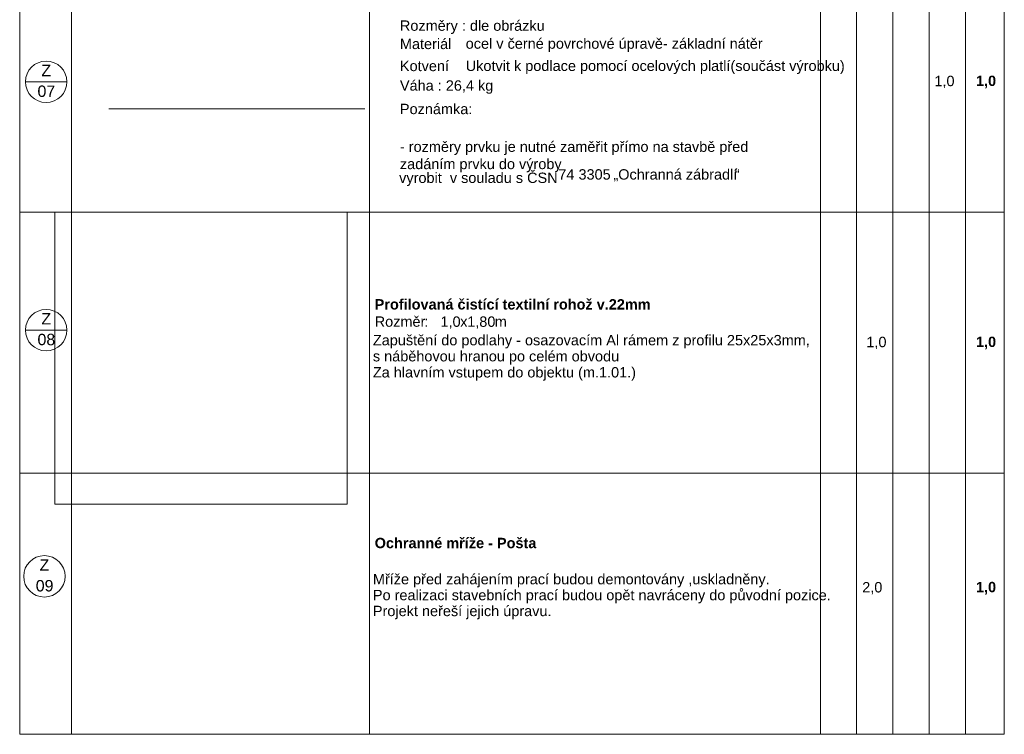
# Model space of a CAD drawing. Header units: millimetres. Extents: x 15381 to 191117, y -190522 to 367005.
# Tile 20 of 71: x 88117 to 107117, y -47272 to -33472. Entities that reach past the tile are written whole.
import ezdxf

# ---------------------------------------------------------------- set-up
doc = ezdxf.new("R2010")
doc.units = ezdxf.units.MM
doc.header["$MEASUREMENT"] = 0
doc.header["$XCLIPFRAME"] = 0
doc.styles.add('GENEROVANÝ_STYL_1', font='txt')
doc.styles.add('GENEROVANÝ_STYL_2', font='txt')
picture_1 = doc.add_image_def('image13.png', size_in_pixel=(800, 800))

msp = doc.modelspace()

# ---------------------------------------------------------------- linework, layer by layer
at = {"color": 7, "linetype": 'Continuous', "lineweight": 20}
for p, q in [((88117.4, -19571.8), (88117.4, -47271.8)), ((107117.4, -47271.8), (107117.4, -19571.8)), ((103567.4, -22071.8), (103567.4, -47271.8)), ((104267.4, -22071.8), (104267.4, -47271.8)), ((104967.4, -22071.8), (104967.4, -47271.8)), ((105667.4, -22071.8), (105667.4, -47271.8)), ((89117.4, -32151.8), (89117.4, -37191.8)), ((94867.4, -32151.8), (94867.4, -37191.8)), ((106367.4, -32151.8), (106367.4, -37191.8)), ((88228, -34671.8), (89028, -34671.8)), ((107117.4, -37191.8), (88117.4, -37191.8)), ((89117.4, -37191.8), (89117.4, -42231.8)), ((94867.4, -37191.8), (94867.4, -42231.8)), ((106367.4, -37191.8), (106367.4, -42231.8)), ((94867.4, -38721.1), (94867.4, -47271.8)), ((88228, -39466.4), (89028, -39466.4)), ((107117.4, -42231.8), (88117.4, -42231.8)), ((89117.4, -42231.8), (89117.4, -47271.8)), ((106367.4, -42231.8), (106367.4, -47271.8)), ((88117.4, -47271.8), (107117.4, -47271.8)), ((107117.4, -47271.8), (88117.4, -47271.8)), ((107117.4, -47271.8), (88117.4, -47271.8))]:
    msp.add_line(p, q, dxfattribs=at)
at = {"color": 7, "linetype": 'Continuous', "lineweight": 13}
msp.add_line((89834.9, -35192.6), (94775.1, -35192.6), dxfattribs=at)
at = {"color": 7, "linetype": 'Continuous', "lineweight": 20}
for centre in [(88628, -34671.8), (88628, -39466.4), (88594.2, -44220.9)]:
    msp.add_circle(centre, 400, dxfattribs=at)

# ---------------------------------------------------------------- texts
at = {"color": 7, "linetype": 'Continuous', "lineweight": 20, "attachment_point": 7}
for s, insert, char_height, style in [('\\A1;{\\pql;\\fArial|b0|i0|c238|p38;Rozměry\\fArial|b0|i0|c238|p38; : dle obrázku}', (95454.4, -33747.1), 200, 'GENEROVANÝ_STYL_1'), ('\\A1;{\\pql;\\fArial|b0|i0|c238|p38;Materiál}', (95454.4, -34042.6), 200, 'GENEROVANÝ_STYL_1'), ('\\A1;{\\pql;\\fArial|b0|i0|c238|p38;ocel v černé povrchové úpravě\\fArial|b0|i0|c238|p38;- základní nátěr\\fArial|b0|i0|c238|p38; }', (96724.4, -34093.8), 200, 'GENEROVANÝ_STYL_1'), ('\\A1;{\\pql;\\fArial|b0|i0|c238|p38;Z}', (88535.4, -34563), 220, 'GENEROVANÝ_STYL_1'), ('\\A1;{\\pql;\\fArial|b0|i0|c238|p38;Kotvení}', (95454.4, -34468.4), 200, 'GENEROVANÝ_STYL_1'), ('\\A1;{\\pql;\\fArial|b0|i0|c238|p38;Ukotvit k podlace pomocí ocelových platlí(součást výrobku)}', (96724.4, -34523), 200, 'GENEROVANÝ_STYL_1'), ('\\A1;{\\pql;\\fArial|b0|i0|c238|p38;07}', (88461, -34966.5), 220, 'GENEROVANÝ_STYL_1'), ('\\A1;{\\pql;\\fArial|b0|i0|c238|p38;Váha : 2\\fArial|b0|i0|c238|p38;6\\fArial|b0|i0|c238|p38;,4 kg}', (95454.4, -34903.4), 200, 'GENEROVANÝ_STYL_1'), ('\\A1;{\\pql;\\fArial|b0|i0|c238|p38;1,0}', (105768.4, -34793.2), 200, 'GENEROVANÝ_STYL_1'), ('\\A1;{\\pql;\\fArial|b1|i0|c238|p38;1,0}', (106570.7, -34798), 200, 'GENEROVANÝ_STYL_2'), ('\\A1;{\\pql;\\fArial|b0|i0|c238|p38;Poznámka:}', (95454.4, -35299.2), 200, 'GENEROVANÝ_STYL_1'), ('\\A1;{\\pql;\\fArial|b0|i0|c238|p38;vyrobit  v souladu s ČSN }', (95439.8, -36685.4), 200, 'GENEROVANÝ_STYL_1'), ('\\A1;{\\pql;\\fArial|b0|i0|c238|p38;74 3305 }', (98511.8, -36562.6), 200, 'GENEROVANÝ_STYL_1'), ('\\A1;{\\pql;\\fArial|b0|i0|c238|p38;Ochranná zábradlí}', (99667.4, -36562.5), 200, 'GENEROVANÝ_STYL_1'), ('\\A1;{\\pql;\\fArial|b0|i0|c238|p38;“}', (101918.4, -36559.2), 200, 'GENEROVANÝ_STYL_1'), ('\\A1;{\\pql;\\fArial|b0|i0|c238|p38;„}', (99576, -36595.6), 200, 'GENEROVANÝ_STYL_1'), ('\\A1;{\\pql;\\fArial|b1|i0|c238|p38;Profilovaná čistící textilní rohož v.22mm}', (94967.4, -39071.4), 200, 'GENEROVANÝ_STYL_2'), ('\\A1;{\\pql;\\fArial|b0|i0|c238|p38;Z}', (88535.4, -39357.6), 220, 'GENEROVANÝ_STYL_1'), ('\\A1;{\\pql;\\fArial|b0|i0|c238|p38;Rozměr}', (94967.4, -39404.5), 200, 'GENEROVANÝ_STYL_1'), ('\\A1;{\\pql;\\fArial|b0|i0|c238|p38;: }', (95925.6, -39401.4), 200, 'GENEROVANÝ_STYL_1'), ('\\A1;{\\pql;\\fArial|b0|i0|c238|p38;1,0}', (96237.4, -39440.2), 200, 'GENEROVANÝ_STYL_1'), ('\\A1;{\\pql;\\fArial|b0|i0|c238|p38;x}', (96617.7, -39401.4), 200, 'GENEROVANÝ_STYL_1'), ('\\A1;{\\pql;\\fArial|b0|i0|c238|p38;1\\fArial|b0|i0|c238|p38;,\\fArial|b0|i0|c238|p38;80}', (96753.1, -39440.2), 200, 'GENEROVANÝ_STYL_1'), ('\\A1;{\\pql;\\fArial|b0|i0|c238|p38;m}', (97285.2, -39401.4), 200, 'GENEROVANÝ_STYL_1'), ('\\A1;{\\pql;\\fArial|b0|i0|c238|p38;^I}', (96079.2, -39401.4), 200, 'GENEROVANÝ_STYL_1'), ('\\A1;{\\pql;\\fArial|b0|i0|c238|p38;08}', (88461, -39761.1), 220, 'GENEROVANÝ_STYL_1'), ('\\A1;{\\pql;\\fArial|b0|i0|c238|p38;1,0}', (104455.5, -39833.2), 200, 'GENEROVANÝ_STYL_1'), ('\\A1;{\\pql;\\fArial|b1|i0|c238|p38;1,0}', (106570.7, -39838), 200, 'GENEROVANÝ_STYL_2'), ('\\A1;{\\pql;\\fArial|b1|i0|c238|p38;Ochranné mříže - Pošta}', (94967.4, -43680.3), 200, 'GENEROVANÝ_STYL_2'), ('\\A1;{\\pql;\\fArial|b0|i0|c238|p38;Z}', (88501.6, -44112.1), 220, 'GENEROVANÝ_STYL_1'), ('\\A1;{\\pql;\\fArial|b0|i0|c238|p38;0\\fArial|b0|i0|c238|p38;9}', (88427.2, -44515.6), 220, 'GENEROVANÝ_STYL_1'), ('\\A1;{\\pql;\\fArial|b0|i0|c238|p38;2\\fArial|b0|i0|c238|p38;,0}', (104375.7, -44568.9), 200, 'GENEROVANÝ_STYL_1'), ('\\A1;{\\pql;\\fArial|b1|i0|c238|p38;1,0}', (106570.7, -44573.7), 200, 'GENEROVANÝ_STYL_2')]:
    msp.add_mtext(s, dxfattribs=dict(at, insert=insert, char_height=char_height, style=style))
at = {"color": 7, "linetype": 'Continuous', "lineweight": 20, "insert": (95454.4, -36418.3), "char_height": 200, "width": 7172.449, "attachment_point": 7, "style": 'GENEROVANÝ_STYL_1'}
msp.add_mtext('\\A1;{\\pql;\\fArial|b0|i0|c238|p38;- rozměry prvku je nutné zaměřit přímo na stavbě před zadáním prvku\\fArial|b0|i0|c238|p38; \\fArial|b0|i0|c238|p38;do výroby\\P\\pql;\\fArial|b0|i0|c238|p38;}', dxfattribs=at)
at = {"color": 7, "linetype": 'Continuous', "lineweight": 20, "char_height": 200, "attachment_point": 7, "style": 'GENEROVANÝ_STYL_1'}
for s, insert, line_spacing_factor in [('\\A1;{\\pql;\\fArial|b0|i0|c238|p38;Zapuštění do podlahy - osazovacím Al rámem z profilu 25x25x3mm,\\P\\pql;\\fArial|b0|i0|c238|p38;s náběhovou hranou po celém obvodu\\P\\pql;\\fArial|b0|i0|c238|p38;Za hlavním vstupem do objektu (m.1.01.)}', (94932.9, -40441.3), 0.930763), ('\\A1;{\\pql;\\fArial|b0|i0|c238|p38;Mříže před zahájením prací budou demontovány ,uskladněny. \\P\\pql;\\fArial|b0|i0|c238|p38;Po realizaci stavebních prací budou opět navráceny do původní pozice.\\P\\pql;\\fArial|b0|i0|c238|p38;Projekt neřeší jejich úpravu.}', (94932.9, -45050), 0.920759)]:
    msp.add_mtext(s, dxfattribs=dict(at, insert=insert, line_spacing_factor=line_spacing_factor))

# ---------------------------------------------------------------- pictures from other files: only their frames are drawn
at = {"linetype": 'Continuous', "lineweight": 0}
image = msp.add_image(picture_1, insert=(88794.9, -42830.5), size_in_units=(5644.4, 5644.4), dxfattribs=at)
image.set_boundary_path([(-0.5, -0.5), (799.5, 799.5)])

doc.saveas('drawing.dxf')
